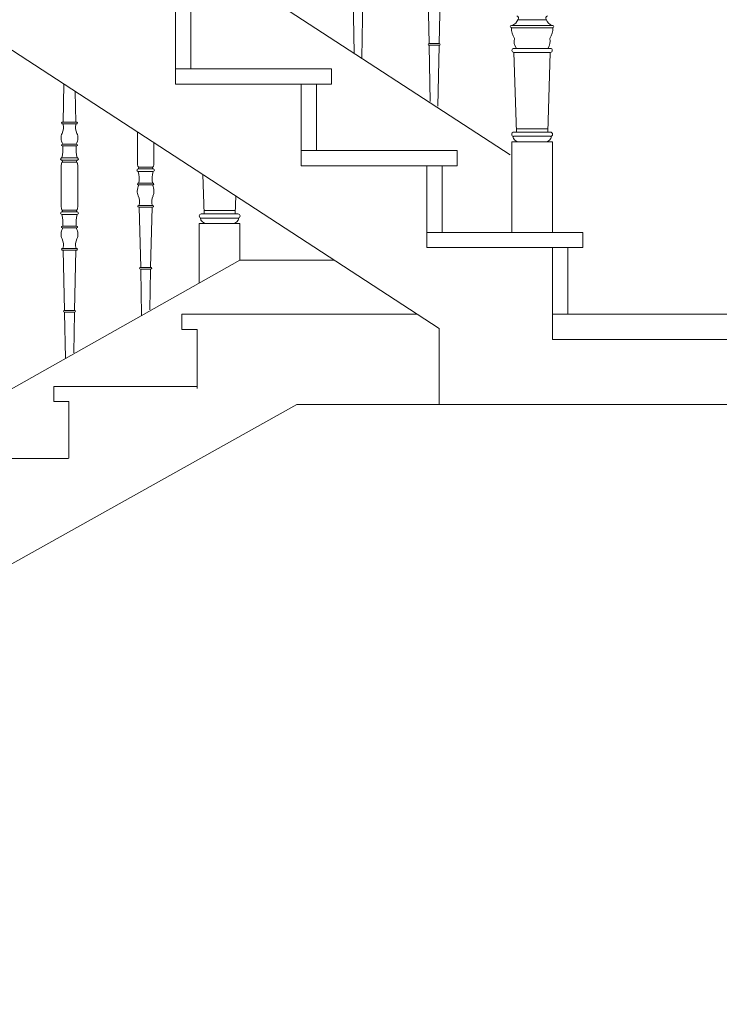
# Model space of a CAD drawing. Header units: millimetres. Extents: x -573548 to 674770, y -246895 to -89040.
# Tile 121 of 199: x 85056 to 86434, y -195505 to -193565. Entities that reach past the tile are written whole.
import ezdxf

# ---------------------------------------------------------------- set-up
doc = ezdxf.new("R2010")
doc.units = ezdxf.units.MM
for name, color, linetype, lineweight in [('balustrada drewniana_Nr_pióra__1', 8, 'Continuous', 9), ('balustrada_z tyłu_Nr_pióra__1', 8, 'Continuous', 9), ('SCHODY_Nr_pióra__1', 8, 'Continuous', 9), ('SCIANY_KONSTR_Nr_pióra__21', 8, 'Continuous', 9)]:
    doc.layers.add(name, color=color, linetype=linetype, lineweight=lineweight)

# ---------------------------------------------------------------- blocks, each defined once
blk = doc.blocks.new('A$C685D2BB2')
at = {"layer": 'balustrada drewniana_Nr_pióra__1'}
for p, q in [((7861.5, 9066.4), (5987, 10286.3)), ((7864.1, 9321.3), (7904.9, 9321.3)), ((7945.6, 9316.8), (7864.2, 9316.8)), ((7876.7, 9332.5), (7904.9, 9332.5)), ((7933, 9332.5), (7904.9, 9332.5)), ((7945.6, 9321.3), (7904.9, 9321.3)), ((7869, 9276), (7904.9, 9276)), ((7940.7, 9276), (7904.9, 9276)), ((7869, 9268.1), (7904.9, 9268.1)), ((7869, 9268.1), (7874.2, 9111)), ((7940.7, 9268.1), (7904.9, 9268.1)), ((7940.7, 9268.1), (7935.5, 9111)), ((7868.8, 9111), (7904.9, 9111)), ((7868.8, 9102.7), (7904.9, 9102.7)), ((7874, 9117.5), (7904.9, 9117.5)), ((7935.8, 9117.5), (7904.9, 9117.5)), ((7940.9, 9111), (7904.9, 9111)), ((7940.9, 9102.7), (7904.9, 9102.7)), ((7864.8, 9092.1), (7904.9, 9092.1)), ((7864.8, 9092.1), (7864.8, 8913.4)), ((7944.9, 9092.1), (7904.9, 9092.1)), ((7944.9, 9092.1), (7944.9, 8913.4))]:
    blk.add_line(p, q, dxfattribs=at)
for points in [[(7702, 9285.4), (7699.1, 9404.2)], [(7721.5, 9285.4), (7724.4, 9404.2)], [(7554, 9266.5), (7552.1, 9375.6), (7552.1, 9377)], [(7569.4, 9256.8), (7571.4, 9375.6), (7571.5, 9377)], [(7704, 9171.6), (7702.1, 9280.7), (7702.1, 9282.1)], [(7711.8, 9285.3), (7702.4, 9285.5)], [(7702.5, 9282.1), (7711.8, 9282)], [(7711.8, 9285.3), (7721.1, 9285.5)], [(7721.1, 9282.1), (7711.8, 9282)], [(7719.4, 9161.9), (7721.4, 9280.7), (7721.5, 9282.1)]]:
    blk.add_lwpolyline(points, dxfattribs=at)
for centre, radius, start, end in [((7873.1, 9335.8), 4.89, 317.5229, 68.8021), ((7936.6, 9335.8), 4.89, 111.1979, 222.4771), ((7864.1, 9319.1), 2.26, 90, 270), ((7896.4, 9314.7), 32.4, 176.3292, 216.081), ((7860.8, 9337.4), 16.7, 285.1908, 343.0421), ((7948.9, 9337.4), 16.7, 196.9579, 254.8092), ((7913.3, 9314.7), 32.4, 323.919, 3.6708), ((7945.6, 9319.1), 2.26, 270, 90), ((7890.4, 9289.3), 21, 162.493, 219.4714), ((7919.4, 9289.3), 21, 320.5286, 17.507), ((7869, 9272), 3.94, 90, 270), ((7940.7, 9272), 3.94, 270, 90), ((7868.8, 9106.8), 4.17, 90, 270), ((7878.7, 9103.9), 11.8, 183.6526, 273.6234), ((7931, 9103.9), 11.8, 266.3766, 356.3474), ((7940.9, 9106.8), 4.17, 270, 90)]:
    blk.add_arc(centre, radius, start, end, dxfattribs=at)
for centre, major_axis, ratio, start_param, end_param in [((7702.5, 9283.8), (2.73, -0.01), 0.610734, 1.611157, 4.683628), ((7703.7, 9283.9), (2.73, -0.04), 0.610071, 1.540542, 1.570796), ((7719.8, 9283.9), (-2.73, -0.04), 0.610071, 4.712389, 4.742644), ((7721, 9283.8), (-2.73, -0.01), 0.610734, 1.599557, 4.672028)]:
    blk.add_ellipse(centre, major_axis=major_axis, ratio=ratio, start_param=start_param, end_param=end_param, dxfattribs=at)
at = {"layer": 'balustrada_z tyłu_Nr_pióra__1'}
for p, q in [((7127.1, 9111.3), (7127.1, 9050.9)), ((7159.8, 9089.4), (7159.8, 9090.1)), ((7159.8, 9089.4), (7159.8, 9050.9)), ((6977.1, 9004.6), (6977.1, 9043)), ((6979.3, 9052), (6993.4, 9052)), ((7007.6, 9052), (6993.4, 9052)), ((7009.8, 9004.6), (7009.8, 9043)), ((7129.3, 9042), (7143.4, 9042)), ((7157.6, 9042), (7143.4, 9042)), ((7255.9, 9027.5), (7258.5, 8949.9)), ((6977.1, 9004.6), (6977.1, 8966.1)), ((7009.8, 9004.6), (7009.8, 8966.1)), ((7321, 8985.2), (7319.9, 8949.9)), ((6979.3, 8957.2), (6993.4, 8957.2)), ((7007.6, 8957.2), (6993.4, 8957.2)), ((7253.1, 8949.9), (7289.2, 8949.9)), ((7258.3, 8956.4), (7289.2, 8956.4)), ((7320.1, 8956.4), (7289.2, 8956.4)), ((7325.2, 8949.9), (7289.2, 8949.9)), ((7249.1, 8931), (7289.2, 8931)), ((7249.1, 8931), (7249.1, 8813.4)), ((7253.1, 8941.5), (7289.2, 8941.5)), ((7325.2, 8941.5), (7289.2, 8941.5)), ((7329.3, 8931), (7289.2, 8931)), ((7329.3, 8931), (7329.3, 8858.6))]:
    blk.add_line(p, q, dxfattribs=at)
for points in [[(6982.6, 9205.4), (6980.8, 9130.7)], [(7004.6, 9191), (7006.1, 9130.7)], [(6980.6, 9130.7), (6993.4, 9130.7)], [(6993.4, 9127.4), (6980.6, 9127.4)], [(7006.3, 9130.7), (6993.4, 9130.7)], [(6993.4, 9127.4), (7006.3, 9127.4)], [(6980.2, 9087), (6993.4, 9087)], [(6993.4, 9083.7), (6980.2, 9083.7)], [(7006.7, 9087), (6993.4, 9087)], [(6993.4, 9083.7), (7006.7, 9083.7)], [(6979.5, 9060.5), (6993.4, 9060.5)], [(6993.4, 9055.4), (6979.5, 9055.4)], [(7007.4, 9060.5), (6993.4, 9060.5)], [(6993.4, 9055.4), (7007.3, 9055.4)], [(7143.4, 9038.5), (7129.5, 9038.5)], [(7129.5, 9033.4), (7143.4, 9033.4)], [(7143.4, 9038.5), (7157.3, 9038.5)], [(7157.4, 9033.4), (7143.4, 9033.4)], [(7143.4, 9010.2), (7130.2, 9010.2)], [(7130.2, 9006.9), (7143.4, 9006.9)], [(7143.4, 9010.2), (7156.7, 9010.2)], [(7156.7, 9006.9), (7143.4, 9006.9)], [(7143.4, 8966.6), (7130.6, 8966.6)], [(7143.4, 8966.6), (7156.3, 8966.6)], [(6993.4, 8953.7), (6979.5, 8953.7)], [(6979.5, 8948.6), (6993.4, 8948.6)], [(6993.4, 8953.7), (7007.3, 8953.7)], [(7007.4, 8948.6), (6993.4, 8948.6)], [(7130.6, 8963.2), (7143.4, 8963.2)], [(7133.7, 8844.5), (7130.8, 8963.2)], [(7156.3, 8963.2), (7143.4, 8963.2)], [(7153.2, 8844.5), (7156.1, 8963.2)], [(6993.4, 8925.4), (6980.2, 8925.4)], [(6993.4, 8925.4), (7006.7, 8925.4)], [(6980.2, 8922.1), (6993.4, 8922.1)], [(7006.7, 8922.1), (6993.4, 8922.1)], [(6993.4, 8881.8), (6980.6, 8881.8)], [(6980.6, 8878.4), (6993.4, 8878.4)], [(6983.7, 8759.7), (6980.8, 8878.4)], [(6993.4, 8881.8), (7006.3, 8881.8)], [(7006.3, 8878.4), (6993.4, 8878.4)], [(7003.2, 8759.7), (7006.1, 8878.4)], [(7135.3, 8750.2), (7133.8, 8839.8), (7133.8, 8841.2)], [(7143.4, 8844.4), (7134.1, 8844.5)], [(7134.1, 8841.2), (7143.4, 8841)], [(7143.4, 8844.4), (7152.8, 8844.5)], [(7152.8, 8841.2), (7143.4, 8841)], [(7151.7, 8760.6), (7153.1, 8839.8), (7153.1, 8841.2)], [(6985.3, 8665.4), (6983.8, 8755), (6983.8, 8756.4)], [(6993.4, 8759.6), (6984.1, 8759.7)], [(6984.1, 8756.3), (6993.4, 8756.2)], [(6993.4, 8759.6), (7002.8, 8759.7)], [(7002.8, 8756.3), (6993.4, 8756.2)], [(7001.7, 8675.8), (7003.1, 8755), (7003.1, 8756.4)]]:
    blk.add_lwpolyline(points, dxfattribs=at)
for centre, radius, start, end in [((6953.6, 9119.9), 27.9, 335.2899, 15.4845), ((7033.3, 9119.9), 27.9, 164.5155, 204.7101), ((6993.3, 9100.4), 16.3, 151.329, 184.6255), ((6993.6, 9100.4), 16.3, 355.3745, 28.671), ((7002.7, 9099.4), 25.7, 180.5357, 208.6884), ((6917.4, 9076.5), 63.2, 345.3582, 6.5823), ((7069.5, 9076.5), 63.2, 173.4177, 194.6418), ((6984.2, 9099.4), 25.7, 331.3116, 359.4643), ((7011, 9042.2), 33.9, 166.8073, 181.4489), ((6981.6, 9049), 3.77, 127.9411, 165.9891), ((6977.5, 9053.3), 2.29, 322.9251, 69.0836), ((7009.4, 9053.3), 2.29, 110.9164, 217.0749), ((7005.2, 9049), 3.77, 14.0109, 52.0589), ((6975.9, 9042.2), 33.9, 358.5511, 13.1927), ((7161, 9051.8), 33.9, 178.5511, 193.1927), ((7131.6, 9045), 3.77, 194.0109, 232.0589), ((7127.5, 9040.6), 2.29, 290.9164, 37.0749), ((7159.4, 9040.6), 2.29, 142.9251, 249.0836), ((7155.2, 9045), 3.77, 307.9411, 345.9891), ((7125.9, 9051.8), 33.9, 346.8073, 1.4489), ((7067.4, 9017.5), 63.2, 353.4177, 14.6418), ((7219.5, 9017.5), 63.2, 165.3582, 186.5823), ((7152.7, 8994.6), 25.7, 151.3116, 179.4643), ((7134.2, 8994.6), 25.7, 0.5357, 28.6884), ((7143.3, 8993.5), 16.3, 175.3745, 208.671), ((7103.6, 8974), 27.9, 344.5155, 24.7101), ((7183.3, 8974), 27.9, 155.2899, 195.4845), ((7143.6, 8993.5), 16.3, 331.329, 4.6255), ((7011, 8967), 33.9, 178.5511, 193.1927), ((6975.9, 8967), 33.9, 346.8073, 1.4489), ((6981.6, 8960.1), 3.77, 194.0109, 232.0589), ((6977.5, 8955.8), 2.29, 290.9164, 37.0749), ((6917.4, 8932.7), 63.2, 353.4177, 14.6418), ((7069.5, 8932.7), 63.2, 165.3582, 186.5823), ((7009.4, 8955.8), 2.29, 142.9251, 249.0836), ((7005.2, 8960.1), 3.77, 307.9411, 345.9891), ((7253.1, 8945.7), 4.17, 90, 270), ((7325.2, 8945.7), 4.17, 270, 90), ((7263, 8942.8), 11.8, 183.6526, 273.6234), ((7315.4, 8942.8), 11.8, 266.3766, 356.3474), ((7002.7, 8909.8), 25.7, 151.3116, 179.4643), ((6993.3, 8908.7), 16.3, 175.3745, 208.671), ((6984.2, 8909.8), 25.7, 0.5357, 28.6884), ((6993.6, 8908.7), 16.3, 331.329, 4.6255), ((6953.6, 8889.2), 27.9, 344.5155, 24.7101), ((7033.3, 8889.2), 27.9, 155.2899, 195.4845)]:
    blk.add_arc(centre, radius, start, end, dxfattribs=at)
for centre, major_axis, ratio, start_param, end_param in [((6980.5, 9129), (2.73, 0.04), 0.610071, 1.522601, 4.742644), ((7006.4, 9129), (-2.73, 0.05), 0.609492, 1.582385, 4.763176), ((6980.1, 9085.4), (2.73, 0.04), 0.610071, 1.522601, 4.742644), ((7006.8, 9085.4), (-2.73, 0.04), 0.610071, 1.540542, 4.760584), ((6979.5, 9058), (-3.53, 0.02), 0.726701, 4.717038, 7.875756), ((7007.4, 9058), (3.53, 0.02), 0.726701, 4.690614, 7.849333), ((7129.5, 9036), (3.53, 0.02), 0.726701, 1.549022, 4.70774), ((7157.4, 9036), (-3.53, 0.02), 0.726701, 1.575445, 4.734164), ((7130.1, 9008.6), (-2.73, 0.04), 0.610071, 4.682134, 7.902177), ((7156.8, 9008.6), (2.73, 0.04), 0.610071, 4.664194, 7.884236), ((7130.5, 8964.9), (-2.73, 0.04), 0.610071, 4.682134, 7.902177), ((7156.4, 8964.9), (2.73, 0.05), 0.609492, 4.661602, 7.842393), ((6979.5, 8951.2), (3.53, 0.02), 0.726701, 1.549022, 4.70774), ((7007.4, 8951.2), (-3.53, 0.02), 0.726701, 1.575445, 4.734164), ((6980.1, 8923.8), (-2.73, 0.04), 0.610071, 4.682134, 7.902177), ((7006.8, 8923.8), (2.73, 0.04), 0.610071, 4.664194, 7.884236), ((6980.5, 8880.1), (-2.73, 0.04), 0.610071, 4.682134, 7.902177), ((7006.4, 8880.1), (2.73, 0.05), 0.609492, 4.661602, 7.842393), ((7134.2, 8842.8), (-2.73, 0.01), 0.610734, 4.75275, 7.825221), ((7135.4, 8843), (-2.73, 0.04), 0.610071, 4.682134, 4.712389), ((7151.5, 8843), (2.73, 0.04), 0.610071, 1.570796, 1.601051), ((7152.7, 8842.8), (2.73, 0.01), 0.610734, 4.74115, 7.813621), ((6984.2, 8758), (-2.73, 0.01), 0.610734, 4.75275, 7.825221), ((6985.4, 8758.1), (-2.73, 0.04), 0.610071, 4.682134, 4.712389), ((7001.5, 8758.1), (2.73, 0.04), 0.610071, 1.570796, 1.601051), ((7002.7, 8758), (2.73, 0.01), 0.610734, 4.74115, 7.813621)]:
    blk.add_ellipse(centre, major_axis=major_axis, ratio=ratio, start_param=start_param, end_param=end_param, dxfattribs=at)
at = {"layer": 'SCHODY_Nr_pióra__1'}
for p, q in [((7232.2, 9235.6), (7232.2, 9368.7)), ((7509.8, 9235.6), (7202.2, 9235.6)), ((7509.8, 9205.6), (7509.8, 9235.6)), ((7509.8, 9205.6), (7509.8, 9235.6)), ((7449.8, 9205.6), (7509.8, 9205.6)), ((7449.8, 9205.6), (7509.8, 9205.6)), ((7479.8, 9074.5), (7479.8, 9205.6)), ((7479.8, 9074.5), (7479.8, 9205.6)), ((7757.4, 9074.5), (7449.8, 9074.5)), ((7757.4, 9044.5), (7757.4, 9074.5)), ((7697.4, 9044.5), (7757.4, 9044.5)), ((7727.4, 8913.4), (7727.4, 9044.5)), ((8004.9, 8913.4), (7697.4, 8913.4)), ((8004.9, 8883.4), (8004.9, 8913.4)), ((7944.9, 8883.4), (8004.9, 8883.4)), ((7974.9, 8752.3), (7974.9, 8883.4)), ((5044.8, 7571.3), (7329.3, 8858.6)), ((7329.3, 8858.6), (7515.6, 8858.6)), ((7214.9, 8722.3), (7214.9, 8752.3)), ((7214.9, 8752.3), (7678.8, 8752.3)), ((7214.9, 8722.3), (7244.9, 8722.3)), ((7244.9, 8605.7), (7244.9, 8722.3)), ((6962.4, 8580), (6962.4, 8610)), ((6962.4, 8610), (7244, 8610)), ((6962.4, 8580), (6992.4, 8580)), ((6992.4, 8468.4), (6992.4, 8580)), ((5327.8, 7392.3), (7441.4, 8574.1)), ((7721.8, 8574.1), (7441.4, 8574.1)), ((6709.8, 8467.7), (6991.5, 8467.7))]:
    blk.add_line(p, q, dxfattribs=at)
at = {"layer": 'SCIANY_KONSTR_Nr_pióra__21'}
for p, q in [((7721.8, 8724.3), (5865.6, 9932.3)), ((7202.2, 9205.6), (7202.2, 9368.7)), ((7449.8, 9205.6), (7202.2, 9205.6)), ((7449.8, 9044.5), (7449.8, 9205.6)), ((7697.4, 9044.5), (7449.8, 9044.5)), ((7697.4, 8883.4), (7697.4, 9044.5)), ((7944.9, 8883.4), (7697.4, 8883.4)), ((7944.9, 8752.3), (7944.9, 8883.4)), ((7944.9, 8752.3), (17075.5, 8752.3)), ((7944.9, 8752.3), (7944.9, 8702.3)), ((7721.8, 8724.3), (7721.8, 8574.1)), ((7944.9, 8702.3), (17075.5, 8702.3)), ((9714.9, 8574.1), (7721.8, 8574.1)), ((9714.9, 8574.1), (7784.4, 8574.1))]:
    blk.add_line(p, q, dxfattribs=at)

msp = doc.modelspace()

# ---------------------------------------------------------------- block references
at = {"color": 150}
msp.add_blockref('A$C685D2BB2', (78160.5, -202897.5), dxfattribs=at)

doc.saveas('drawing.dxf')
